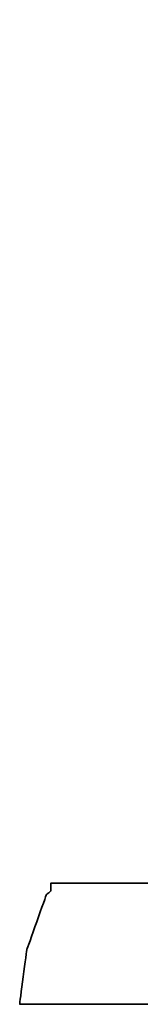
# Model space of a CAD drawing. Header units: millimetres. Extents: x 1396 to 1813, y -216 to -72.
# Tile 34 of 53: x 1714.839 to 1714.96, y -167.332 to -166.341. Entities that reach past the tile are written whole.
import ezdxf

# ---------------------------------------------------------------- set-up
doc = ezdxf.new("R2010")
doc.units = ezdxf.units.MM
doc.layers.add('DIM', color=4, linetype='CONTINUOUS')
doc.layers.add('layer 1', color=7, linetype='CONTINUOUS')

# ---------------------------------------------------------------- blocks, each defined once
blk = doc.blocks.new('TBI MOTION logo(完整正式版)')
at = {"layer": 'layer 1', "color": 22, "lineweight": 35}
blk.add_open_spline([(-40.59125, -7.943749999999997), (-40.59125, -7.943749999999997), (-40.97375, -7.943749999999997), (-40.97375, -7.943749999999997), (-40.97375, -7.943749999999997), (-40.97375, -7.943749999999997), (-41.38125, -7.943749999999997), (-41.38125, -7.943749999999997), (-41.38125, -7.943749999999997), (-41.38125, -7.943749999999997), (-41.54874999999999, -7.943749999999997), (-41.54874999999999, -7.943749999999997), (-41.54874999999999, -7.943749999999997), (-41.54874999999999, -7.943749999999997), (-41.59875, -7.943749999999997), (-41.59875, -7.943749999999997), (-41.59875, -7.943749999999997), (-41.59875, -7.943749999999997), (-41.88374999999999, -7.943749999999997), (-41.88374999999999, -7.943749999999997), (-41.88374999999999, -7.943749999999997), (-41.88374999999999, -7.943749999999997), (-41.90875, -7.91875), (-41.90875, -7.91875), (-41.90875, -7.91875), (-41.90875, -7.91875), (-42.19875, -7.871249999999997), (-42.19875, -7.871249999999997), (-42.19875, -7.871249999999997), (-42.19875, -7.871249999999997), (-42.43875, -7.82375), (-42.43875, -7.82375), (-42.43875, -7.82375), (-42.43875, -7.82375), (-42.45875, -7.82375), (-42.45875, -7.82375), (-42.45875, -7.82375), (-42.45875, -7.82375), (-42.48624999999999, -7.82375), (-42.48624999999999, -7.82375), (-42.48624999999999, -7.82375), (-42.48624999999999, -7.82375), (-42.67625, -7.723749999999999), (-42.67625, -7.723749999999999), (-42.67625, -7.723749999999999), (-42.67625, -7.723749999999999), (-42.70125, -7.70375), (-42.70125, -7.70375), (-42.70125, -7.70375), (-42.70125, -7.70375), (-42.72375, -7.678749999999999), (-42.72375, -7.678749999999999), (-42.72375, -7.678749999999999), (-42.72375, -7.678749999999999), (-42.86875, -7.488749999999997), (-42.86875, -7.488749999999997), (-42.86875, -7.488749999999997), (-42.86875, -7.488749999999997), (-42.89374999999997, -7.438749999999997), (-42.89374999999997, -7.438749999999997), (-42.89374999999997, -7.438749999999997), (-42.89374999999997, -7.438749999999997), (-42.91875, -7.388749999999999), (-42.91875, -7.388749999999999), (-42.91875, -7.388749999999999), (-42.91875, -7.388749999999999), (-42.93874999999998, -7.12875), (-42.93874999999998, -7.12875), (-42.93874999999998, -7.12875), (-42.93874999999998, -7.12875), (-42.96375, -7.103749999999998), (-42.96375, -7.103749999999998), (-42.96375, -7.103749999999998), (-42.96375, -7.103749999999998), (-42.96375, -7.053749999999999), (-42.96375, -7.053749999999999), (-42.96375, -7.053749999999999), (-42.96375, -7.053749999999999), (-42.96375, -7.00875), (-42.96375, -7.00875), (-42.96375, -7.00875), (-42.96375, -7.00875), (-42.91875, -6.69625), (-42.91875, -6.69625), (-42.91875, -6.69625), (-42.91875, -6.69625), (-42.91875, -6.62375), (-42.91875, -6.62375), (-42.91875, -6.62375), (-42.91875, -6.62375), (-42.91875, -6.59625), (-42.91875, -6.59625), (-42.91875, -6.59625), (-42.91875, -6.59625), (-42.91875, -6.57375), (-42.91875, -6.57375), (-42.91875, -6.57375), (-42.91875, -6.57375), (-42.91875, -6.528749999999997), (-42.91875, -6.528749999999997), (-42.91875, -6.528749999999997), (-42.91875, -6.528749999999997), (-42.89374999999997, -6.50375), (-42.89374999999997, -6.50375), (-42.89374999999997, -6.50375), (-42.89374999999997, -6.50375), (-42.84374999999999, -6.38375), (-42.84374999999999, -6.38375), (-42.84374999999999, -6.38375), (-42.84374999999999, -6.38375), (-42.84374999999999, -6.358749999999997), (-42.84374999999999, -6.358749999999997), (-42.84374999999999, -6.358749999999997), (-42.84374999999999, -6.358749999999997), (-42.74625, -6.143749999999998), (-42.74625, -6.143749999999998), (-42.74625, -6.143749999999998), (-42.74625, -6.143749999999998), (-42.70125, -5.853749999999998), (-42.70125, -5.853749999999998), (-42.70125, -5.853749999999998), (-42.70125, -5.853749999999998), (-42.60374999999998, -5.47125), (-42.60374999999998, -5.47125), (-42.60374999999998, -5.47125), (-42.60374999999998, -5.47125), (-42.60374999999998, -5.44875), (-42.60374999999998, -5.44875), (-42.60374999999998, -5.44875), (-42.60374999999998, -5.44875), (-42.38875, -4.678749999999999), (-42.38875, -4.678749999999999), (-42.38875, -4.678749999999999), (-42.38875, -4.678749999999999), (-42.36375, -4.653749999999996), (-42.36375, -4.653749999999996), (-42.36375, -4.653749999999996), (-42.36375, -4.653749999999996), (-42.12375, -3.69625), (-42.12375, -3.69625), (-42.12375, -3.69625), (-42.12375, -3.69625), (-42.12375, -3.67374), (-42.12375, -3.67374), (-42.12375, -3.67374), (-42.12375, -3.67374), (-41.78875, -2.593739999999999), (-41.78875, -2.593739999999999), (-41.78875, -2.593739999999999), (-41.78875, -2.593739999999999), (-41.18875, -0.19375), (-41.18875, -0.19375), (-41.18875, -0.19375), (-41.18875, -0.19375), (-40.54375, 2.20624), (-40.54375, 2.20624), (-40.54375, 2.20624), (-40.54375, 2.20624), (-40.25374999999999, 3.308749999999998), (-40.25374999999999, 3.308749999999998), (-40.25374999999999, 3.308749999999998), (-40.25374999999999, 3.308749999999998), (-39.98875, 4.27125), (-39.98875, 4.27125), (-39.98875, 4.27125), (-39.98875, 4.27125), (-39.77375, 5.131249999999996), (-39.77375, 5.131249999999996), (-39.77375, 5.131249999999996), (-39.77375, 5.131249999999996), (-39.67875, 5.47125), (-39.67875, 5.47125), (-39.67875, 5.47125), (-39.67875, 5.47125), (-39.60375, 5.756249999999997), (-39.60375, 5.756249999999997), (-39.60375, 5.756249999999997), (-39.60375, 5.756249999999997), (-39.60375, 5.78125), (-39.60375, 5.78125), (-39.60375, 5.78125), (-39.60375, 5.78125), (-39.50875, 5.97125), (-39.50875, 5.97125), (-39.50875, 5.97125), (-39.50875, 5.97125), (-39.50875, 6.138749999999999), (-39.50875, 6.138749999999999), (-39.50875, 6.138749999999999), (-39.50875, 6.138749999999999), (-39.48625, 6.166249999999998), (-39.48625, 6.166249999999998), (-39.48625, 6.166249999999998), (-39.48625, 6.166249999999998), (-39.46125, 6.286249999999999), (-39.46125, 6.286249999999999), (-39.46125, 6.286249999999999), (-39.46125, 6.286249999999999), (-39.46125, 6.426249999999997), (-39.46125, 6.426249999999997), (-39.46125, 6.426249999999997), (-39.46125, 6.426249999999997), (-39.41375, 6.426249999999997), (-39.41375, 6.426249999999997), (-39.41375, 6.426249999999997), (-39.41375, 6.426249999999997), (-39.29375, 6.69125), (-39.29375, 6.69125), (-39.29375, 6.69125), (-39.29375, 6.69125), (-39.26875, 6.741249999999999), (-39.26875, 6.741249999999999), (-39.26875, 6.741249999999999), (-39.26875, 6.741249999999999), (-39.24375, 6.76625), (-39.24375, 6.76625), (-39.24375, 6.76625), (-39.24375, 6.76625), (-38.98375, 7.006239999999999), (-38.98375, 7.006239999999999), (-38.98375, 7.006239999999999), (-38.98375, 7.006239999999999), (-38.95625, 7.026239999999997), (-38.95625, 7.026239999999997), (-38.95625, 7.026239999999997), (-38.95625, 7.026239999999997), (-38.78875, 7.126239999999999), (-38.78875, 7.126239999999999), (-38.78875, 7.126239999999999), (-38.78875, 7.126239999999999), (-38.76375, 7.126239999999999), (-38.76375, 7.126239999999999), (-38.76375, 7.126239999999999), (-38.76375, 7.126239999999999), (-38.74375, 7.126239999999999), (-38.74375, 7.126239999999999), (-38.74375, 7.126239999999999), (-38.74375, 7.126239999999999), (-38.52875, 7.171249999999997), (-38.52875, 7.171249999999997), (-38.52875, 7.171249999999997), (-38.52875, 7.171249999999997), (-38.52875, 7.196239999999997), (-38.52875, 7.196239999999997), (-38.52875, 7.196239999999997), (-38.52875, 7.196239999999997), (-38.50375, 7.196239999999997), (-38.50375, 7.196239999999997), (-38.50375, 7.196239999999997), (-38.50375, 7.196239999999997), (-38.26125, 7.21875), (-38.26125, 7.21875), (-38.26125, 7.21875), (-38.26125, 7.21875), (-38.23875000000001, 7.246239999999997), (-38.23875000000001, 7.246239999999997), (-38.23875000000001, 7.246239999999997), (-38.23875000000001, 7.246239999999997), (-38.21625, 7.246239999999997), (-38.21625, 7.246239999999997), (-38.21625, 7.246239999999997), (-38.21625, 7.246239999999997), (-38.18875, 7.246239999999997), (-38.18875, 7.246239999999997), (-38.18875, 7.246239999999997), (-38.18875, 7.246239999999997), (-37.90375, 7.246239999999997), (-37.90375, 7.246239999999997), (-37.90375, 7.246239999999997), (-37.90375, 7.246239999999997), (-37.85375, 7.246239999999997), (-37.85375, 7.246239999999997), (-37.85375, 7.246239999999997), (-37.85375, 7.246239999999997), (-37.75875, 7.246239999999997), (-37.75875, 7.246239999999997), (-37.75875, 7.246239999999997), (-37.75875, 7.246239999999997), (-37.42375, 7.246239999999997), (-37.42375, 7.246239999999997), (-37.42375, 7.246239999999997), (-37.42375, 7.246239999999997), (-37.08875, 7.246239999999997), (-37.08875, 7.246239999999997), (-37.08875, 7.246239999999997), (-37.08875, 7.246239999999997), (-37.06375, 7.246239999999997), (-37.06375, 7.246239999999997), (-37.06375, 7.246239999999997), (-37.06375, 7.246239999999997), (-37.06375, 7.266239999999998), (-37.06375, 7.266239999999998), (-37.06375, 7.266239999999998), (-37.06375, 7.266239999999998), (-37.03875, 7.291249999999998), (-37.03875, 7.291249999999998), (-37.03875, 7.291249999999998), (-37.03875, 7.291249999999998), (-37.03875, 7.31625), (-37.03875, 7.31625), (-37.03875, 7.31625), (-37.03875, 7.31625), (-36.94125, 7.676249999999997), (-36.94125, 7.676249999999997), (-36.94125, 7.676249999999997), (-36.94125, 7.676249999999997), (-36.86875, 7.98625), (-36.86875, 7.98625), (-36.86875, 7.98625), (-36.86875, 7.98625), (-36.98875000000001, 7.98625), (-36.98875000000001, 7.98625), (-36.98875000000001, 7.98625), (-36.98875000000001, 7.98625), (-37.42375, 7.98625), (-37.42375, 7.98625), (-37.42375, 7.98625), (-37.42375, 7.98625), (-37.94875, 7.98625), (-37.94875, 7.98625), (-37.94875, 7.98625), (-37.94875, 7.98625), (-38.57375, 7.98625), (-38.57375, 7.98625), (-38.57375, 7.98625), (-38.57375, 7.98625), (-39.29375, 7.98625), (-39.29375, 7.98625), (-39.29375, 7.98625), (-39.29375, 7.98625), (-40.82875, 7.98625), (-40.82875, 7.98625), (-40.82875, 7.98625), (-40.82875, 7.98625), (-42.36375, 7.98625), (-42.36375, 7.98625), (-42.36375, 7.98625), (-42.36375, 7.98625), (-43.08375, 7.98625), (-43.08375, 7.98625), (-43.08375, 7.98625), (-43.08375, 7.98625), (-43.70875, 7.98625), (-43.70875, 7.98625), (-43.70875, 7.98625), (-43.70875, 7.98625), (-44.23375, 7.98625), (-44.23375, 7.98625), (-44.23375, 7.98625), (-44.23375, 7.98625), (-44.66875, 7.98625), (-44.66875, 7.98625), (-44.66875, 7.98625), (-44.66875, 7.98625), (-44.88375, 7.98625), (-44.88375, 7.98625), (-44.88375, 7.98625), (-44.88375, 7.98625), (-44.90874999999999, 7.94125), (-44.90874999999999, 7.94125), (-44.90874999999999, 7.94125), (-44.90874999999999, 7.94125), (-44.90874999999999, 7.916249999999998), (-44.90874999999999, 7.916249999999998), (-44.90874999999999, 7.916249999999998), (-44.90874999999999, 7.916249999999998), (-45.00375, 7.55625), (-45.00375, 7.55625), (-45.00375, 7.55625), (-45.00375, 7.55625), (-45.05374999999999, 7.246239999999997), (-45.05374999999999, 7.246239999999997), (-45.05374999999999, 7.246239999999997), (-45.05374999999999, 7.246239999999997), (-44.61875, 7.246239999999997), (-44.61875, 7.246239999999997), (-44.61875, 7.246239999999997), (-44.61875, 7.246239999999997), (-44.11375, 7.246239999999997), (-44.11375, 7.246239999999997), (-44.11375, 7.246239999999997), (-44.11375, 7.246239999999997), (-43.99375, 7.246239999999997), (-43.99375, 7.246239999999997), (-43.99375, 7.246239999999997), (-43.99375, 7.246239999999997), (-43.94625, 7.246239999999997), (-43.94625, 7.246239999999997), (-43.94625, 7.246239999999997), (-43.94625, 7.246239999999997), (-43.92374, 7.246239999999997), (-43.92374, 7.246239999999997), (-43.92374, 7.246239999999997), (-43.92374, 7.246239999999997), (-43.65874999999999, 7.246239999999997), (-43.65874999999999, 7.246239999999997), (-43.65874999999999, 7.246239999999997), (-43.65874999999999, 7.246239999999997), (-43.63875, 7.21875), (-43.63875, 7.21875), (-43.63875, 7.21875), (-43.63875, 7.21875), (-43.46874999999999, 7.196239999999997), (-43.46874999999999, 7.196239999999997), (-43.46874999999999, 7.196239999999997), (-43.46874999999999, 7.196239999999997), (-43.39875, 7.196239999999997), (-43.39875, 7.196239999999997), (-43.39875, 7.196239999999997), (-43.39875, 7.196239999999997), (-43.37125, 7.171249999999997), (-43.37125, 7.171249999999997), (-43.37125, 7.171249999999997), (-43.37125, 7.171249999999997), (-43.34875, 7.171249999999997), (-43.34875, 7.171249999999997), (-43.34875, 7.171249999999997), (-43.34875, 7.171249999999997), (-43.20375, 7.126239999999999), (-43.20375, 7.126239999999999), (-43.20375, 7.126239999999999), (-43.20375, 7.126239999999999), (-43.05875, 7.076239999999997), (-43.05875, 7.076239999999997), (-43.05875, 7.076239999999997), (-43.05875, 7.076239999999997), (-43.01375, 7.076239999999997), (-43.01375, 7.076239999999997), (-43.01375, 7.076239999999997), (-43.01375, 7.076239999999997), (-42.98875, 7.026239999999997), (-42.98875, 7.026239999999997), (-42.98875, 7.026239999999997), (-42.98875, 7.026239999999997), (-42.79874999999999, 6.86125), (-42.79874999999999, 6.86125), (-42.79874999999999, 6.86125), (-42.79874999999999, 6.86125), (-42.77375, 6.81125), (-42.77375, 6.81125), (-42.77375, 6.81125), (-42.77375, 6.81125), (-42.74625, 6.76625), (-42.74625, 6.76625), (-42.74625, 6.76625), (-42.74625, 6.76625), (-42.72375, 6.47625), (-42.72375, 6.47625), (-42.72375, 6.47625), (-42.72375, 6.47625), (-42.70125, 6.45124), (-42.70125, 6.45124), (-42.70125, 6.45124), (-42.70125, 6.45124), (-42.70125, 6.426249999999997), (-42.70125, 6.426249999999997), (-42.70125, 6.426249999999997), (-42.70125, 6.426249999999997), (-42.72375, 6.40625), (-42.72375, 6.40625), (-42.72375, 6.40625), (-42.72375, 6.40625), (-42.74625, 5.97125), (-42.74625, 5.97125), (-42.74625, 5.97125), (-42.74625, 5.97125), (-42.74625, 5.94625), (-42.74625, 5.94625), (-42.74625, 5.94625), (-42.74625, 5.94625), (-42.74625, 5.926249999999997), (-42.74625, 5.926249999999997), (-42.74625, 5.926249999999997), (-42.74625, 5.926249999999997), (-42.77375, 5.876249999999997), (-42.77375, 5.876249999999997), (-42.77375, 5.876249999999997), (-42.77375, 5.876249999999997), (-42.81875, 5.80625), (-42.81875, 5.80625), (-42.81875, 5.80625), (-42.81875, 5.80625), (-42.86875, 5.63625), (-42.86875, 5.63625), (-42.86875, 5.63625), (-42.86875, 5.63625), (-42.91875, 5.39625), (-42.91875, 5.39625), (-42.91875, 5.39625), (-42.91875, 5.39625), (-42.91875, 5.37124), (-42.91875, 5.37124), (-42.91875, 5.37124), (-42.91875, 5.37124), (-43.01375, 5.10874), (-43.01375, 5.10874), (-43.01375, 5.10874), (-43.01375, 5.10874), (-43.10875, 4.771239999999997), (-43.10875, 4.771239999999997), (-43.10875, 4.771239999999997), (-43.10875, 4.771239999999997), (-43.29875, 3.956249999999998), (-43.29875, 3.956249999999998), (-43.29875, 3.956249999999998), (-43.29875, 3.956249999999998), (-43.58875, 2.951249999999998), (-43.58875, 2.951249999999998), (-43.58875, 2.951249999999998), (-43.58875, 2.951249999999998), (-43.87375, 1.87125), (-43.87375, 1.87125), (-43.87375, 1.87125), (-43.87375, 1.87125), (-44.52625, -0.50374), (-44.52625, -0.50374), (-44.52625, -0.50374), (-44.52625, -0.50374), (-45.14874999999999, -2.853749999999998), (-45.14874999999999, -2.853749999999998), (-45.14874999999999, -2.853749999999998), (-45.14874999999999, -2.853749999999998), (-45.43375, -3.95875), (-45.43375, -3.95875), (-45.43375, -3.95875), (-45.43375, -3.95875), (-45.69874999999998, -4.96875), (-45.69874999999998, -4.96875), (-45.69874999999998, -4.96875), (-45.69874999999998, -4.96875), (-45.91375, -5.78375), (-45.91375, -5.78375), (-45.91375, -5.78375), (-45.91375, -5.78375), (-46.01374999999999, -6.11875), (-46.01374999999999, -6.11875), (-46.01374999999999, -6.11875), (-46.01374999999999, -6.11875), (-46.01374999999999, -6.143749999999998), (-46.01374999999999, -6.143749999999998), (-46.01374999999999, -6.143749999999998), (-46.01374999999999, -6.143749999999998), (-46.10875, -6.40875), (-46.10875, -6.40875), (-46.10875, -6.40875), (-46.10875, -6.40875), (-46.15375, -6.648749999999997), (-46.15375, -6.648749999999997), (-46.15375, -6.648749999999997), (-46.15375, -6.648749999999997), (-46.20375, -6.83875), (-46.20375, -6.83875), (-46.20375, -6.83875), (-46.20375, -6.83875), (-46.22874999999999, -6.933749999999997), (-46.22874999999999, -6.933749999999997), (-46.22874999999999, -6.933749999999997), (-46.22874999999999, -6.933749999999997), (-46.22874999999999, -7.07875), (-46.22874999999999, -7.07875), (-46.22874999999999, -7.07875), (-46.22874999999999, -7.07875), (-46.27374999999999, -7.07875), (-46.27374999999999, -7.07875), (-46.27374999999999, -7.07875), (-46.27374999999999, -7.07875), (-46.39375, -7.34375), (-46.39375, -7.34375), (-46.39375, -7.34375), (-46.39375, -7.34375), (-46.39375, -7.36875), (-46.39375, -7.36875), (-46.39375, -7.36875), (-46.39375, -7.36875), (-46.42125, -7.388749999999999), (-46.42125, -7.388749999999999), (-46.42125, -7.388749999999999), (-46.42125, -7.388749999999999), (-46.68375, -7.678749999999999), (-46.68375, -7.678749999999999), (-46.68375, -7.678749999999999), (-46.68375, -7.678749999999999), (-46.70875, -7.70375), (-46.70875, -7.70375), (-46.70875, -7.70375), (-46.70875, -7.70375), (-46.75374999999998, -7.723749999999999), (-46.75374999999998, -7.723749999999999), (-46.75374999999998, -7.723749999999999), (-46.75374999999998, -7.723749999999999), (-47.08874999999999, -7.871249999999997), (-47.08874999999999, -7.871249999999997), (-47.08874999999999, -7.871249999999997), (-47.08874999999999, -7.871249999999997), (-47.11625, -7.871249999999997), (-47.11625, -7.871249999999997), (-47.11625, -7.871249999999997), (-47.11625, -7.871249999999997), (-47.13875, -7.893749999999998), (-47.13875, -7.893749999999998), (-47.13875, -7.893749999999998), (-47.13875, -7.893749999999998), (-47.56874999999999, -7.91875), (-47.56874999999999, -7.91875), (-47.56874999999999, -7.91875), (-47.56874999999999, -7.91875), (-47.59624999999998, -7.943749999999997), (-47.59624999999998, -7.943749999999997), (-47.59624999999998, -7.943749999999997), (-47.59624999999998, -7.943749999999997), (-47.64375, -7.943749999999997), (-47.64375, -7.943749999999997), (-47.64375, -7.943749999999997), (-47.64375, -7.943749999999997), (-47.73625, -7.943749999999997), (-47.73625, -7.943749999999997), (-47.73625, -7.943749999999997), (-47.73625, -7.943749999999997), (-48.07375, -7.943749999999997), (-48.07375, -7.943749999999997), (-48.07375, -7.943749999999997), (-48.07375, -7.943749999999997), (-48.36125, -7.943749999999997), (-48.36125, -7.943749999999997), (-48.36125, -7.943749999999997), (-48.36125, -7.943749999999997), (-48.36125, -7.966249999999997), (-48.36125, -7.966249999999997), (-48.36125, -7.966249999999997), (-48.36125, -7.966249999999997), (-48.36125, -7.991249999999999), (-48.36125, -7.991249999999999), (-48.36125, -7.991249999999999), (-48.36125, -7.991249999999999), (-48.38875, -8.013749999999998), (-48.38875, -8.013749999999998), (-48.38875, -8.013749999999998), (-48.38875, -8.013749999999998), (-48.50875, -8.34875), (-48.50875, -8.34875), (-48.50875, -8.34875), (-48.50875, -8.34875), (-48.55375, -8.68625), (-48.55375, -8.68625), (-48.55375, -8.68625), (-48.55375, -8.68625), (-48.45875, -8.68625), (-48.45875, -8.68625), (-48.45875, -8.68625), (-48.45875, -8.68625), (-48.07375, -8.68625), (-48.07375, -8.68625), (-48.07375, -8.68625), (-48.07375, -8.68625), (-47.52374999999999, -8.68625), (-47.52374999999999, -8.68625), (-47.52374999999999, -8.68625), (-47.52374999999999, -8.68625), (-46.92375, -8.68625), (-46.92375, -8.68625), (-46.92375, -8.68625), (-46.92375, -8.68625), (-46.25375, -8.68625), (-46.25375, -8.68625), (-46.25375, -8.68625), (-46.25375, -8.68625), (-46.20375, -8.68625), (-46.20375, -8.68625), (-46.20375, -8.68625), (-46.20375, -8.68625), (-44.71375, -8.68625), (-44.71375, -8.68625), (-44.71375, -8.68625), (-44.71375, -8.68625), (-43.22874999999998, -8.68625), (-43.22874999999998, -8.68625), (-43.22874999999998, -8.68625), (-43.22874999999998, -8.68625), (-42.55875, -8.68625), (-42.55875, -8.68625), (-42.55875, -8.68625), (-42.55875, -8.68625), (-42.50874999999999, -8.68625), (-42.50874999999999, -8.68625), (-42.50874999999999, -8.68625), (-42.50874999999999, -8.68625), (-41.93375, -8.68625), (-41.93375, -8.68625), (-41.93375, -8.68625), (-41.93375, -8.68625), (-41.38125, -8.68625), (-41.38125, -8.68625), (-41.38125, -8.68625), (-41.38125, -8.68625), (-40.97375, -8.68625), (-40.97375, -8.68625), (-40.97375, -8.68625), (-40.97375, -8.68625), (-40.78125, -8.68625), (-40.78125, -8.68625), (-40.78125, -8.68625), (-40.78125, -8.68625), (-40.78125, -8.638749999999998), (-40.78125, -8.638749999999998), (-40.78125, -8.638749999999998), (-40.78125, -8.638749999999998), (-40.75874999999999, -8.638749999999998), (-40.75874999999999, -8.638749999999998), (-40.75874999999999, -8.638749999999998), (-40.75874999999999, -8.638749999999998), (-40.66374999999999, -8.27875), (-40.66374999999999, -8.27875), (-40.66374999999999, -8.27875), (-40.66374999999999, -8.27875), (-40.59125, -7.943749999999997), (-40.59125, -7.943749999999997)], degree=3, knots=[0, 0, 0, 0, 0.0055865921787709, 0.0055865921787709, 0.0055865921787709, 0.0055866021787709, 0.0111731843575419, 0.0111731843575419, 0.0111731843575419, 0.0111731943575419, 0.0167597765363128, 0.0167597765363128, 0.0167597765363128, 0.0167597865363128, 0.0223463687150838, 0.0223463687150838, 0.0223463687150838, 0.0223463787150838, 0.0279329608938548, 0.0279329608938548, 0.0279329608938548, 0.0279329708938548, 0.0335195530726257, 0.0335195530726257, 0.0335195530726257, 0.0335195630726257, 0.0391061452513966, 0.0391061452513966, 0.0391061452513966, 0.0391061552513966, 0.0446927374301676, 0.0446927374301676, 0.0446927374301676, 0.0446927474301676, 0.0502793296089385, 0.0502793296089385, 0.0502793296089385, 0.0502793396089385, 0.0558659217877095, 0.0558659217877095, 0.0558659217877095, 0.0558659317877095, 0.0614525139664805, 0.0614525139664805, 0.0614525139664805, 0.0614525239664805, 0.0670391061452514, 0.0670391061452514, 0.0670391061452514, 0.0670391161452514, 0.0726256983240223, 0.0726256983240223, 0.0726256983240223, 0.0726257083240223, 0.0782122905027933, 0.0782122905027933, 0.0782122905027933, 0.0782123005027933, 0.0837988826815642, 0.0837988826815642, 0.0837988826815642, 0.0837988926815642, 0.0893854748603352, 0.0893854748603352, 0.0893854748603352, 0.0893854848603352, 0.0949720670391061, 0.0949720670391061, 0.0949720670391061, 0.0949720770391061, 0.1005586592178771, 0.1005586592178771, 0.1005586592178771, 0.1005586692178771, 0.106145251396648, 0.106145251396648, 0.106145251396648, 0.106145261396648, 0.1117318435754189, 0.1117318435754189, 0.1117318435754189, 0.1117318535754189, 0.1173184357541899, 0.1173184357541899, 0.1173184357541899, 0.1173184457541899, 0.1229050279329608, 0.1229050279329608, 0.1229050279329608, 0.1229050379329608, 0.1284916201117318, 0.1284916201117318, 0.1284916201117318, 0.1284916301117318, 0.1340782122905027, 0.1340782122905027, 0.1340782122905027, 0.1340782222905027, 0.1396648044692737, 0.1396648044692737, 0.1396648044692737, 0.1396648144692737, 0.1452513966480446, 0.1452513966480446, 0.1452513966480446, 0.1452514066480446, 0.1508379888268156, 0.1508379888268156, 0.1508379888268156, 0.1508379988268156, 0.1564245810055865, 0.1564245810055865, 0.1564245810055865, 0.1564245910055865, 0.1620111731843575, 0.1620111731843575, 0.1620111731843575, 0.1620111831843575, 0.1675977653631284, 0.1675977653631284, 0.1675977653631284, 0.1675977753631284, 0.1731843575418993, 0.1731843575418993, 0.1731843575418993, 0.1731843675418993, 0.1787709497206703, 0.1787709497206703, 0.1787709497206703, 0.1787709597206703, 0.1843575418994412, 0.1843575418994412, 0.1843575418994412, 0.1843575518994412, 0.1899441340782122, 0.1899441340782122, 0.1899441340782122, 0.1899441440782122, 0.1955307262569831, 0.1955307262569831, 0.1955307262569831, 0.1955307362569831, 0.2011173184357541, 0.2011173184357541, 0.2011173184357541, 0.2011173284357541, 0.206703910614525, 0.206703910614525, 0.206703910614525, 0.206703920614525, 0.2122905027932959, 0.2122905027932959, 0.2122905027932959, 0.2122905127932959, 0.2178770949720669, 0.2178770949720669, 0.2178770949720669, 0.2178771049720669, 0.2234636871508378, 0.2234636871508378, 0.2234636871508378, 0.2234636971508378, 0.2290502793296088, 0.2290502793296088, 0.2290502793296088, 0.2290502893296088, 0.2346368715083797, 0.2346368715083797, 0.2346368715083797, 0.2346368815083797, 0.2402234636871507, 0.2402234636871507, 0.2402234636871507, 0.2402234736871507, 0.2458100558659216, 0.2458100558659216, 0.2458100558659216, 0.2458100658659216, 0.2513966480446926, 0.2513966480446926, 0.2513966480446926, 0.2513966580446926, 0.2569832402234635, 0.2569832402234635, 0.2569832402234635, 0.2569832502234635, 0.2625698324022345, 0.2625698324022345, 0.2625698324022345, 0.2625698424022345, 0.2681564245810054, 0.2681564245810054, 0.2681564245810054, 0.2681564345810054, 0.2737430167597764, 0.2737430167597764, 0.2737430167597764, 0.2737430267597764, 0.2793296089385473, 0.2793296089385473, 0.2793296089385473, 0.2793296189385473, 0.2849162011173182, 0.2849162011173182, 0.2849162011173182, 0.2849162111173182, 0.2905027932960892, 0.2905027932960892, 0.2905027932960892, 0.2905028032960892, 0.2960893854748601, 0.2960893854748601, 0.2960893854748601, 0.29608939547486, 0.3016759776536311, 0.3016759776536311, 0.3016759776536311, 0.3016759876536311, 0.3072625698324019, 0.3072625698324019, 0.3072625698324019, 0.3072625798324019, 0.312849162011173, 0.312849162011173, 0.312849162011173, 0.312849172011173, 0.3184357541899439, 0.3184357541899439, 0.3184357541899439, 0.3184357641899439, 0.3240223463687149, 0.3240223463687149, 0.3240223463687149, 0.3240223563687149, 0.3296089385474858, 0.3296089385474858, 0.3296089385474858, 0.3296089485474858, 0.3351955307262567, 0.3351955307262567, 0.3351955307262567, 0.3351955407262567, 0.3407821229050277, 0.3407821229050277, 0.3407821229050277, 0.3407821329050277, 0.3463687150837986, 0.3463687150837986, 0.3463687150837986, 0.3463687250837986, 0.3519553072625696, 0.3519553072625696, 0.3519553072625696, 0.3519553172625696, 0.3575418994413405, 0.3575418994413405, 0.3575418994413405, 0.3575419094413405, 0.3631284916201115, 0.3631284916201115, 0.3631284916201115, 0.3631285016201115, 0.3687150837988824, 0.3687150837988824, 0.3687150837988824, 0.3687150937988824, 0.3743016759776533, 0.3743016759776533, 0.3743016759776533, 0.3743016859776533, 0.3798882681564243, 0.3798882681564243, 0.3798882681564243, 0.3798882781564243, 0.3854748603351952, 0.3854748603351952, 0.3854748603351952, 0.3854748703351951, 0.3910614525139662, 0.3910614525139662, 0.3910614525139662, 0.3910614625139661, 0.3966480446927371, 0.3966480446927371, 0.3966480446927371, 0.3966480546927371, 0.4022346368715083, 0.4022346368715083, 0.4022346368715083, 0.4022346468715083, 0.407821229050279, 0.407821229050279, 0.407821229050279, 0.407821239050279, 0.4134078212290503, 0.4134078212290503, 0.4134078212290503, 0.4134078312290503, 0.4189944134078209, 0.4189944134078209, 0.4189944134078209, 0.4189944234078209, 0.4245810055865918, 0.4245810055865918, 0.4245810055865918, 0.4245810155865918, 0.4301675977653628, 0.4301675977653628, 0.4301675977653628, 0.4301676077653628, 0.4357541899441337, 0.4357541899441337, 0.4357541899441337, 0.4357541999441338, 0.4413407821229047, 0.4413407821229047, 0.4413407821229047, 0.4413407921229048, 0.4469273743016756, 0.4469273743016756, 0.4469273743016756, 0.4469273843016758, 0.4525139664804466, 0.4525139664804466, 0.4525139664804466, 0.4525139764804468, 0.4581005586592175, 0.4581005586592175, 0.4581005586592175, 0.4581005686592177, 0.4636871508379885, 0.4636871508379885, 0.4636871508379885, 0.4636871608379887, 0.4692737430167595, 0.4692737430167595, 0.4692737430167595, 0.4692737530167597, 0.4748603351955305, 0.4748603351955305, 0.4748603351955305, 0.4748603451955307, 0.4804469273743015, 0.4804469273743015, 0.4804469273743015, 0.4804469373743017, 0.4860335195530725, 0.4860335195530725, 0.4860335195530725, 0.4860335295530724, 0.4916201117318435, 0.4916201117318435, 0.4916201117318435, 0.4916201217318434, 0.4972067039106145, 0.4972067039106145, 0.4972067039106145, 0.4972067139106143, 0.5027932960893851, 0.5027932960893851, 0.5027932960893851, 0.5027933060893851, 0.508379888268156, 0.508379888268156, 0.508379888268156, 0.508379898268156, 0.513966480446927, 0.513966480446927, 0.513966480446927, 0.5139664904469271, 0.519553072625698, 0.519553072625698, 0.519553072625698, 0.5195530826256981, 0.525139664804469, 0.525139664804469, 0.525139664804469, 0.525139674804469, 0.53072625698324, 0.53072625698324, 0.53072625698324, 0.5307262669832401, 0.536312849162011, 0.536312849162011, 0.536312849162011, 0.5363128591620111, 0.541899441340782, 0.541899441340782, 0.541899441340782, 0.5418994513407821, 0.547486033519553, 0.547486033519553, 0.547486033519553, 0.547486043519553, 0.553072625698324, 0.553072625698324, 0.553072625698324, 0.5530726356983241, 0.558659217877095, 0.558659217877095, 0.558659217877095, 0.558659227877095, 0.564245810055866, 0.564245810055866, 0.564245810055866, 0.564245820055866, 0.569832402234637, 0.569832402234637, 0.569832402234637, 0.5698324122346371, 0.575418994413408, 0.575418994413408, 0.575418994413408, 0.575419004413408, 0.581005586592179, 0.581005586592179, 0.581005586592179, 0.581005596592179, 0.58659217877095, 0.58659217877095, 0.58659217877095, 0.5865921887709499, 0.592178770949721, 0.592178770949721, 0.592178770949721, 0.5921787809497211, 0.5977653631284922, 0.5977653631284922, 0.5977653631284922, 0.5977653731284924, 0.603351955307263, 0.603351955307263, 0.603351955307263, 0.6033519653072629, 0.608938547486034, 0.608938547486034, 0.608938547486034, 0.608938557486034, 0.6145251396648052, 0.6145251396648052, 0.6145251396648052, 0.6145251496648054, 0.6201117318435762, 0.6201117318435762, 0.6201117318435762, 0.6201117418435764, 0.6256983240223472, 0.6256983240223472, 0.6256983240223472, 0.6256983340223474, 0.631284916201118, 0.631284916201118, 0.631284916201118, 0.631284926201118, 0.6368715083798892, 0.6368715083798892, 0.6368715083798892, 0.6368715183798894, 0.6424581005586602, 0.6424581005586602, 0.6424581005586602, 0.6424581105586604, 0.6480446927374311, 0.6480446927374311, 0.6480446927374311, 0.6480447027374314, 0.6536312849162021, 0.6536312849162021, 0.6536312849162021, 0.6536312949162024, 0.6592178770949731, 0.6592178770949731, 0.6592178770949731, 0.6592178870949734, 0.6648044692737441, 0.6648044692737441, 0.6648044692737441, 0.6648044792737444, 0.6703910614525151, 0.6703910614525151, 0.6703910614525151, 0.6703910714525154, 0.6759776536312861, 0.6759776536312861, 0.6759776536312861, 0.6759776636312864, 0.6815642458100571, 0.6815642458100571, 0.6815642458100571, 0.6815642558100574, 0.687150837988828, 0.687150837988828, 0.687150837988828, 0.687150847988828, 0.6927374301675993, 0.6927374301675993, 0.6927374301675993, 0.6927374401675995, 0.69832402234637, 0.69832402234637, 0.69832402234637, 0.69832403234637, 0.703910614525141, 0.703910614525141, 0.703910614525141, 0.703910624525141, 0.7094972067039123, 0.7094972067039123, 0.7094972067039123, 0.7094972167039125, 0.715083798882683, 0.715083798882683, 0.715083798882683, 0.715083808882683, 0.7206703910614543, 0.7206703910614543, 0.7206703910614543, 0.7206704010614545, 0.7262569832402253, 0.7262569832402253, 0.7262569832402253, 0.7262569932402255, 0.731843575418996, 0.731843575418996, 0.731843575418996, 0.731843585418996, 0.7374301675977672, 0.7374301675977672, 0.7374301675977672, 0.7374301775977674, 0.7430167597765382, 0.7430167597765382, 0.7430167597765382, 0.7430167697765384, 0.7486033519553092, 0.7486033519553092, 0.7486033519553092, 0.7486033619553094, 0.75418994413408, 0.75418994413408, 0.75418994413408, 0.75418995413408, 0.7597765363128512, 0.7597765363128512, 0.7597765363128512, 0.7597765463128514, 0.7653631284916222, 0.7653631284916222, 0.7653631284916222, 0.7653631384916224, 0.770949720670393, 0.770949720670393, 0.770949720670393, 0.770949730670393, 0.7765363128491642, 0.7765363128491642, 0.7765363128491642, 0.7765363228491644, 0.7821229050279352, 0.7821229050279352, 0.7821229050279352, 0.7821229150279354, 0.787709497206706, 0.787709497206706, 0.787709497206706, 0.787709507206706, 0.7932960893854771, 0.7932960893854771, 0.7932960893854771, 0.7932960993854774, 0.798882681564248, 0.798882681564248, 0.798882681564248, 0.798882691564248, 0.8044692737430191, 0.8044692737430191, 0.8044692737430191, 0.8044692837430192, 0.8100558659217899, 0.8100558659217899, 0.8100558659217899, 0.81005587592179, 0.8156424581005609, 0.8156424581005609, 0.8156424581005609, 0.815642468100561, 0.8212290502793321, 0.8212290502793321, 0.8212290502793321, 0.8212290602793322, 0.8268156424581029, 0.8268156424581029, 0.8268156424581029, 0.826815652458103, 0.8324022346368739, 0.8324022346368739, 0.8324022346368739, 0.832402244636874, 0.8379888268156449, 0.8379888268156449, 0.8379888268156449, 0.837988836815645, 0.8435754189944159, 0.8435754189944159, 0.8435754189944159, 0.8435754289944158, 0.8491620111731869, 0.8491620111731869, 0.8491620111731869, 0.849162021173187, 0.8547486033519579, 0.8547486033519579, 0.8547486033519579, 0.854748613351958, 0.8603351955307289, 0.8603351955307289, 0.8603351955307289, 0.860335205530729, 0.8659217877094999, 0.8659217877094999, 0.8659217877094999, 0.8659217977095, 0.8715083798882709, 0.8715083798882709, 0.8715083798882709, 0.871508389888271, 0.8770949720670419, 0.8770949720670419, 0.8770949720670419, 0.877094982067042, 0.8826815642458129, 0.8826815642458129, 0.8826815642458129, 0.882681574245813, 0.888268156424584, 0.888268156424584, 0.888268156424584, 0.8882681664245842, 0.8938547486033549, 0.8938547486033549, 0.8938547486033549, 0.893854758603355, 0.8994413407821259, 0.8994413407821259, 0.8994413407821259, 0.899441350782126, 0.9050279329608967, 0.9050279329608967, 0.9050279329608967, 0.9050279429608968, 0.9106145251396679, 0.9106145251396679, 0.9106145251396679, 0.910614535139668, 0.9162011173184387, 0.9162011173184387, 0.9162011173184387, 0.9162011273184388, 0.9217877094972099, 0.9217877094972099, 0.9217877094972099, 0.92178771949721, 0.9273743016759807, 0.9273743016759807, 0.9273743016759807, 0.9273743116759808, 0.9329608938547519, 0.9329608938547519, 0.9329608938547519, 0.932960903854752, 0.9385474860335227, 0.9385474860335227, 0.9385474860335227, 0.9385474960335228, 0.944134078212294, 0.944134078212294, 0.944134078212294, 0.9441340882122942, 0.9497206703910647, 0.9497206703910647, 0.9497206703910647, 0.9497206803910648, 0.9553072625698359, 0.9553072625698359, 0.9553072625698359, 0.955307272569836, 0.960893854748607, 0.960893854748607, 0.960893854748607, 0.9608938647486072, 0.9664804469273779, 0.9664804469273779, 0.9664804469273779, 0.9664804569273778, 0.972067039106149, 0.972067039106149, 0.972067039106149, 0.9720670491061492, 0.9776536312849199, 0.9776536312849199, 0.9776536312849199, 0.97765364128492, 0.9832402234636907, 0.9832402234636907, 0.9832402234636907, 0.9832402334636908, 0.988826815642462, 0.988826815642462, 0.988826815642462, 0.9888268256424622, 0.9944134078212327, 0.9944134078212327, 0.9944134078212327, 0.9944134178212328, 1, 1, 1, 1], dxfattribs=at)

msp = doc.modelspace()

# ---------------------------------------------------------------- block references
at = {"layer": 'DIM', "color": 7, "xscale": 0.1641908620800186, "yscale": 0.1641908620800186, "zscale": 0.1641908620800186}
msp.add_blockref('TBI MOTION logo(完整正式版)', (1722.810724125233, -165.9054634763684), dxfattribs=at)

doc.saveas('drawing.dxf')
